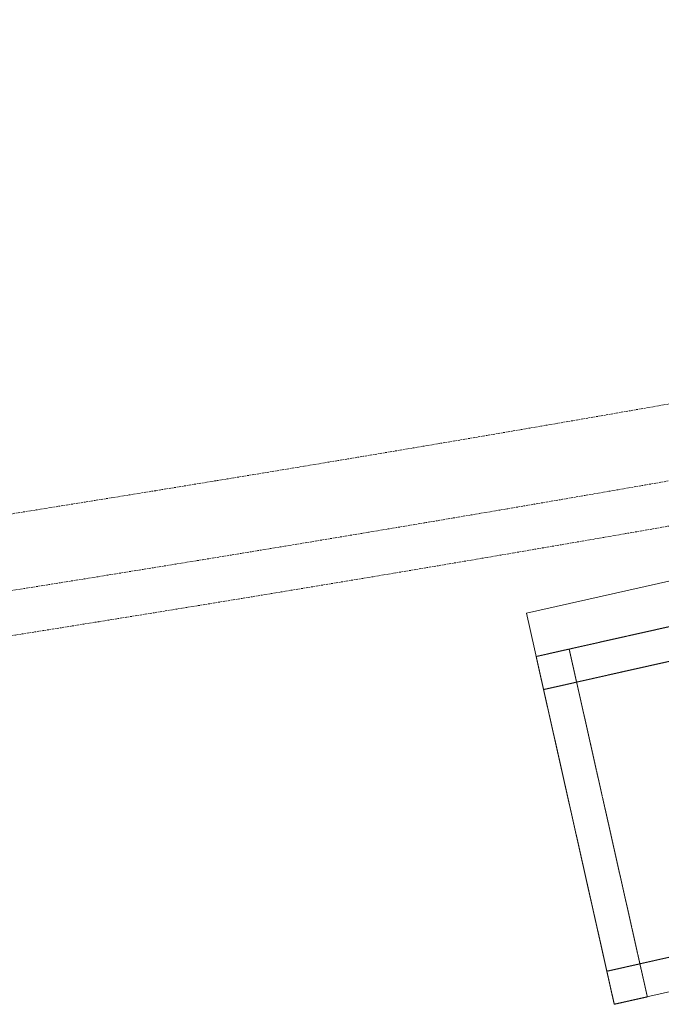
# Model space of a CAD drawing. Header units: metres. Extents: x 362935 to 596424, y 80601 to 172483.
# Tile 85 of 145: x 393537 to 394257, y 118913 to 120018. Entities that reach past the tile are written whole.
import ezdxf

# ---------------------------------------------------------------- set-up
doc = ezdxf.new("R2010")
doc.units = ezdxf.units.M
doc.linetypes.add('( Hidden )', pattern=[0.375, 0.25, -0.125])
doc.linetypes.add('DASHED2', pattern=[9.525, 6.35, -3.175])
doc.layers.get('0').update_dxf_attribs({"color": 8, "lineweight": 5})
for name, color, linetype, lineweight in [('A1-WODDEN BATTEN', 8, 'Continuous', 5), ('CT_BULKHEAD', 8, '( Hidden )', 5), ('FURNITURE', 8, 'Continuous', 5)]:
    doc.layers.add(name, color=color, linetype=linetype, lineweight=lineweight)

# ---------------------------------------------------------------- blocks, each defined once
blk = doc.blocks.new('FTV1-W2')
at = {"color": 0}
blk.add_lwpolyline([(0, -450), (0, 0), (2400, 0), (2400, -450)], close=True, dxfattribs=at)
at = {"layer": 'FURNITURE', "linetype": 'DASHED2', "ltscale": 0.06}
blk.add_lwpolyline([(38, -450), (0, -450), (0, -50), (38, -50)], close=True, dxfattribs=at)
for points in [[(38, -50), (2362, -50)], [(2400, -88), (0, -88)], [(2400, -412), (0, -412)]]:
    blk.add_lwpolyline(points, dxfattribs=at)

msp = doc.modelspace()

# ---------------------------------------------------------------- linework, layer by layer
at = {"layer": 'A1-WODDEN BATTEN', "color": 8, "linetype": 'DASHED2', "ltscale": 0.3}
for radius, end in [(48676.6, 282.51605), (48726.6, 282.51654)]:
    msp.add_arc((385885.2, 167450.3, 1343980.9), radius, 277.76838, end, dxfattribs=at)
at = {"layer": 'CT_BULKHEAD', "linetype": 'DASHED2', "ltscale": 0.3}
msp.add_arc((385885.2, 167450.3, 1343980.9), 48591.6, 277.76838, 287.96425, dxfattribs=at)

# ---------------------------------------------------------------- block references
at = {"layer": 'FURNITURE', "rotation": 12.66484600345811}
msp.add_blockref('FTV1-W2', (394105.9, 119352.2, 1343980.9), dxfattribs=at)

doc.saveas('drawing.dxf')
